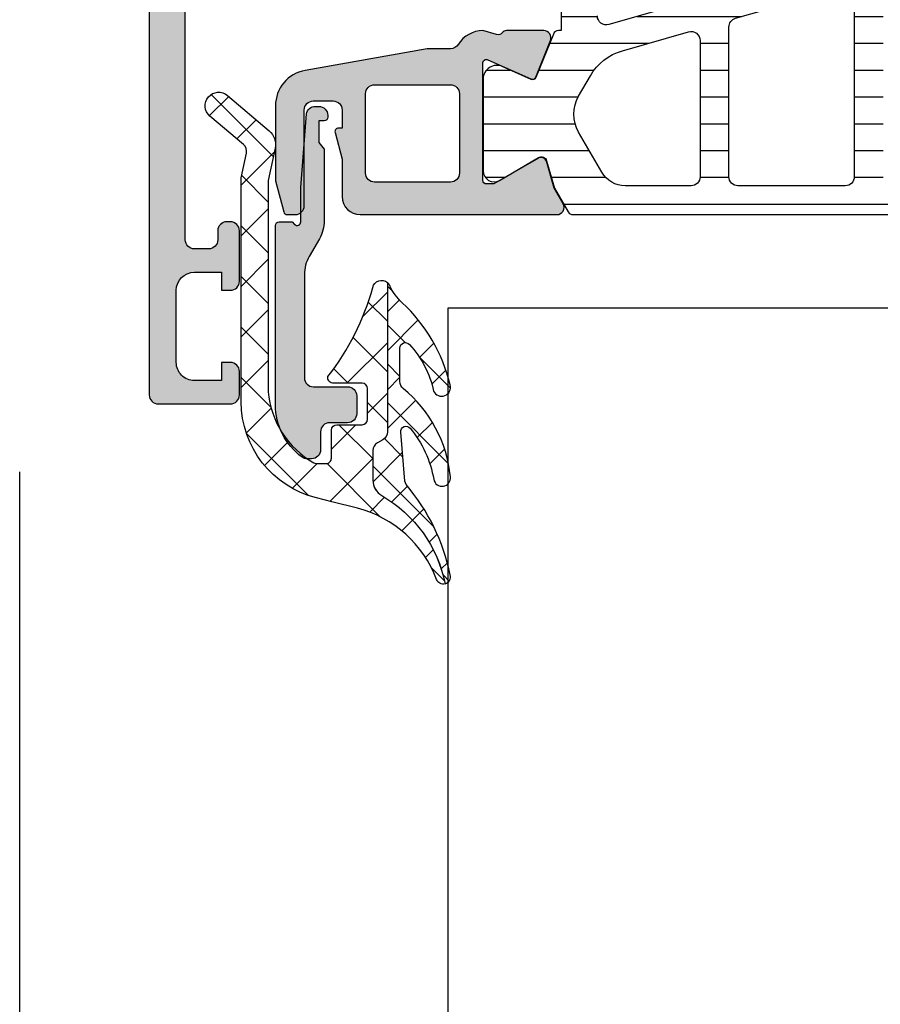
# Model space of a CAD drawing. Header units: millimetres. Extents: x 247761 to 294611, y 172579 to 236863.
# Tile 128 of 256: x 249726 to 249773, y 190561 to 190616. Entities that reach past the tile are written whole.
import ezdxf

# ---------------------------------------------------------------- set-up
doc = ezdxf.new("R2010")
doc.units = ezdxf.units.MM
doc.linetypes.add('ČÁRKOVANÁ', pattern=[19.049999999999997, 12.7, -6.35])
doc.layers.add('FASÁDA DETAILNÍ', color=4, linetype='Continuous')
doc.layers.add('NOVA', color=240, linetype='Continuous')

# ---------------------------------------------------------------- blocks, each defined once
blk = doc.blocks.new('A$C69D17D4D')
at = {"layer": 'FASÁDA DETAILNÍ'}
h = blk.add_hatch(color=256, dxfattribs=at)
edge = h.paths.add_edge_path()
edge.add_arc((-24911.31803591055, 17223.5106535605), 0.5000674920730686, 180.007732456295, 269.9922675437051)
edge.add_line((-24911.31810339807, 17223.01058607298), (-24907.31810339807, 17223.01058607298))
edge.add_arc((-24907.31817088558, 17223.5106535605), 0.5000674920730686, 270.007732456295, 359.992267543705)
edge.add_line((-24906.81810339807, 17223.51058607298), (-24906.81810339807, 17224.81063490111))
edge.add_arc((-24907.31814029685, 17224.81059800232), 0.5000369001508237, 0.004227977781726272, 89.99577202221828)
edge.add_line((-24907.31810339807, 17225.31063490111), (-24907.81810339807, 17225.31063490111))
edge.add_line((-24907.81810339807, 17225.31063490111), (-24907.81810339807, 17224.31063490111))
edge.add_line((-24907.81810339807, 17224.31063490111), (-24909.31810339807, 17224.31063490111))
edge.add_arc((-24909.31814037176, 17225.31059792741), 0.9999630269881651, 179.9978814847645, 270.00211851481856, ccw=False)
edge.add_line((-24910.31810339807, 17225.31063490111), (-24910.31810339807, 17229.31063490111))
edge.add_arc((-24909.31802652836, 17229.3105580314), 1.000076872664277, 90.00440397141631, 179.9955960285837, ccw=False)
edge.add_line((-24909.31810339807, 17230.31063490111), (-24907.81810339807, 17230.31063490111))
edge.add_line((-24907.81810339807, 17230.31063490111), (-24907.81810339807, 17229.31063490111))
edge.add_line((-24907.81810339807, 17229.31063490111), (-24907.31810339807, 17229.31063490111))
edge.add_arc((-24907.31804592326, 17229.81057742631), 0.4999425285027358, 269.9934131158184, 360.0065868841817)
edge.add_line((-24906.81810339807, 17229.81063490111), (-24906.81810339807, 17232.61062269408))
edge.add_arc((-24907.31810339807, 17232.61062269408), 0.5, 0, 90)
edge.add_line((-24907.31810339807, 17233.11062269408), (-24907.51810339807, 17233.11062269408))
edge.add_arc((-24907.51810339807, 17232.61062269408), 0.5, 90, 180)
edge.add_line((-24908.01810339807, 17232.61062269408), (-24908.01810339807, 17232.11062269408))
edge.add_arc((-24908.51813849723, 17232.11065779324), 0.5000351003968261, 270.0040217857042, 359.9959782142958, ccw=False)
edge.add_line((-24908.51810339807, 17231.61062269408), (-24909.31810644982, 17231.61062269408))
edge.add_arc((-24909.31808988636, 17232.11063925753), 0.5000165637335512, 180.0018979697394, 269.9981020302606, ccw=False)
edge.add_line((-24909.81810644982, 17232.11062269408), (-24909.81810644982, 17263.41061659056))
edge.add_line((-24909.81810644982, 17263.41061659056), (-24909.38570981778, 17269.44907421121))
edge.add_arc((-24908.38649013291, 17269.41061815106), 0.9999594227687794, 90, 177.7959971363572, ccw=False)
edge.add_line((-24908.38649013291, 17270.41057757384), (-24901.71803792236, 17270.41057757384))
edge.add_arc((-24901.71803792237, 17269.91057757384), 0.5, -4.16889633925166e-10, 89.99999999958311, ccw=False)
edge.add_line((-24901.21803792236, 17269.91057757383), (-24901.21803792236, 17269.01057757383))
edge.add_arc((-24900.71803792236, 17269.01057757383), 0.5, 180, 270)
edge.add_line((-24900.71803792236, 17268.51057757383), (-24899.31803639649, 17268.51057757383))
edge.add_arc((-24899.05051580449, 17268.43174112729), 0.2788950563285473, 88.83541062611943, 163.580123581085, ccw=False)
edge.add_line((-24899.04484739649, 17268.71057857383), (-24898.59125339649, 17268.71057857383))
edge.add_arc((-24898.58559273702, 17268.43171047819), 0.2789255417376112, 16.424594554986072, 91.16287007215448, ccw=False)
edge.add_line((-24898.31804939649, 17268.51057757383), (-24896.43803839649, 17268.51057757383))
edge.add_arc((-24896.43803839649, 17268.81057757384), 0.3000000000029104, 270.0000000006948, 359.9999999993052)
edge.add_line((-24896.13803839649, 17268.81057757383), (-24896.13803839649, 17269.79055189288))
edge.add_arc((-24896.43803839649, 17269.79055189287), 0.3000000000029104, 6.948027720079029e-10, 89.9999999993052)
edge.add_line((-24896.43803839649, 17270.09055189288), (-24899.19803639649, 17270.09055189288))
edge.add_arc((-24899.19803639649, 17270.21055189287), 0.1199999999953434, 179.999999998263, 270.000000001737, ccw=False)
edge.add_line((-24899.31803639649, 17270.21055189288), (-24899.31803639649, 17274.51057757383))
edge.add_arc((-24898.81803639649, 17274.51057757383), 0.5, 90, 180, ccw=False)
edge.add_line((-24898.81803639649, 17275.01057757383), (-24898.11803639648, 17275.01057757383))
edge.add_line((-24898.11803639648, 17275.01057757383), (-24895.72521607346, 17273.62908211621))
edge.add_arc((-24895.65615618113, 17273.74869735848), 0.1381197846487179, 239.9999999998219, 360)
edge.add_line((-24895.51803639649, 17273.74869735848), (-24895.51803639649, 17277.51057757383))
edge.add_arc((-24893.51803639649, 17277.51057757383), 2, 90, 180, ccw=False)
edge.add_line((-24893.51803639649, 17279.51057757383), (-24892.95004101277, 17279.51057757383))
edge.add_arc((-24892.95004101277, 17280.01057757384), 0.500000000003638, 270, 304.4790717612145)
edge.add_arc((-24895.49751429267, 17283.72007617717), 4.999999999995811, 304.4790717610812, 354.6507719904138)
edge.add_arc((-24890.65616305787, 17283.27245778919), 0.1381197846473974, 352.2975625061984, 479.9999999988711)
edge.add_line((-24890.72522295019, 17283.39207303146), (-24893.11804327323, 17282.01057757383))
edge.add_line((-24893.11804327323, 17282.01057757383), (-24893.81804327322, 17282.01057757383))
edge.add_arc((-24893.81804327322, 17282.51057757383), 0.5, 180, 270, ccw=False)
edge.add_line((-24894.31804327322, 17282.51057757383), (-24894.31804327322, 17286.81060325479))
edge.add_arc((-24894.19804327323, 17286.81060325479), 0.1199999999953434, 90, 180, ccw=False)
edge.add_line((-24894.19804327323, 17286.93060325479), (-24891.43804527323, 17286.93060325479))
edge.add_arc((-24891.43804527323, 17287.23060325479), 0.3000000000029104, 270.0000000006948, 359.9999999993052)
edge.add_line((-24891.13804527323, 17287.23060325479), (-24891.13804527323, 17288.21057757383))
edge.add_arc((-24891.43804527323, 17288.21057757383), 0.3000000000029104, 6.948027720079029e-10, 89.9999999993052)
edge.add_line((-24891.43804527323, 17288.51057757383), (-24893.31805627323, 17288.51057757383))
edge.add_arc((-24893.58559961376, 17288.58944466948), 0.2789255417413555, 268.83712992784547, 343.57540544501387, ccw=False)
edge.add_line((-24893.59126027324, 17288.31057657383), (-24894.04485427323, 17288.31057657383))
edge.add_arc((-24894.05052268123, 17288.58941402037), 0.2788950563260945, 196.419876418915, 271.16458937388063, ccw=False)
edge.add_line((-24894.31804327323, 17288.51057757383), (-24897.31810175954, 17288.51057757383))
edge.add_line((-24897.31810175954, 17288.51057757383), (-24898.0182046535, 17287.8105052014))
edge.add_line((-24898.0182046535, 17287.8105052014), (-24898.0182046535, 17287.21049909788))
edge.add_line((-24898.0182046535, 17287.21049909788), (-24896.41819854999, 17287.21049909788))
edge.add_arc((-24896.41820799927, 17286.7104896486), 0.5000094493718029, 0.0010827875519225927, 89.99891721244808, ccw=False)
edge.add_line((-24895.91819854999, 17286.71049909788), (-24895.91819854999, 17286.31507101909))
edge.add_arc((-24896.41819854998, 17286.3150710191), 0.499999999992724, 344.99999999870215, 359.99999999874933, ccw=False)
edge.add_line((-24895.93523563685, 17286.18566149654), (-24896.31944443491, 17284.75177474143))
edge.add_arc((-24897.2853702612, 17285.01059378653), 0.9999999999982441, 270, 344.99999999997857, ccw=False)
edge.add_line((-24897.2853702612, 17284.01059378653), (-24903.01819244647, 17284.01059378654))
edge.add_line((-24903.01819244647, 17284.01059378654), (-24903.01819244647, 17287.21049909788))
edge.add_line((-24903.01819244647, 17287.21049909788), (-24902.21820465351, 17287.21049909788))
edge.add_line((-24902.21820465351, 17287.21049909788), (-24902.21820465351, 17287.8105052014))
edge.add_line((-24902.21820465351, 17287.8105052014), (-24903.43063751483, 17288.51048689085))
edge.add_line((-24903.43063751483, 17288.51048689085), (-24904.51819244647, 17288.51048689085))
edge.add_line((-24904.51819244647, 17288.51048689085), (-24904.51819244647, 17273.51057757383))
edge.add_arc((-24905.01819244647, 17273.51057757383), 0.5, -90, 0, ccw=False)
edge.add_line((-24905.01819244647, 17273.01057757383), (-24910.81810339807, 17273.01057757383))
edge.add_arc((-24910.81810339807, 17272.01057757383), 1, 90, 180)
edge.add_line((-24911.81810339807, 17272.01057757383), (-24911.81810339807, 17223.51058607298))
edge = h.paths.add_edge_path(flags=16)
edge.add_line((-24902.21820465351, 17282.41059378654), (-24897.81820465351, 17282.41059378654))
edge.add_arc((-24897.81820465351, 17281.91059378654), 0.5, 0, 90, ccw=False)
edge.add_line((-24897.31820465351, 17281.91059378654), (-24897.3182046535, 17277.51059378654))
edge.add_arc((-24897.8182046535, 17277.51059378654), 0.5, -90, 0, ccw=False)
edge.add_line((-24897.8182046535, 17277.01059378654), (-24902.21820465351, 17277.01059378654))
edge.add_arc((-24902.21820465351, 17277.51059378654), 0.5, 180, 270, ccw=False)
edge.add_line((-24902.71820465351, 17277.51059378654), (-24902.71820465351, 17281.91059378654))
edge.add_arc((-24902.21820465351, 17281.91059378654), 0.5, 90, 180, ccw=False)
h = blk.add_hatch(dxfattribs=at)
h.set_pattern_fill('ANSI31', color=256, scale=0.468, angle=-45.00000000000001, style=0)
h.set_pattern_definition([(360, (-24904.81810339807, 17233.51058625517), (6.060223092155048e-16, 1.4859), [])])
edge = h.paths.add_edge_path(flags=16)
edge.add_line((-24886.72962539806, 17235.85868625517), (-24888.01298739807, 17238.08139625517))
edge.add_ellipse((-24886.28126243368, 17239.08126863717), major_axis=(-1.999654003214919, 0), ratio=1, start_angle=-29.99995422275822, end_angle=30.001501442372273, ccw=False)
edge.add_line((-24888.01301439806, 17240.08109425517), (-24887.36088639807, 17241.21061225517))
edge.add_ellipse((-24884.76280619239, 17239.71060912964), major_axis=(-3.000005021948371, 0), ratio=1, start_angle=286.00005471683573, end_angle=329.9999864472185, ccw=False)
edge.add_line((-24885.58972239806, 17242.59439825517), (-24881.91870039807, 17243.64704625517))
edge.add_ellipse((-24881.78088160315, 17243.16641522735), major_axis=(-0.5000002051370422, 0), ratio=1, start_angle=179.9992010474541, end_angle=286.000007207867, ccw=False)
edge.add_line((-24881.28088139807, 17243.16640825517), (-24881.28099139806, 17235.60865525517))
edge.add_ellipse((-24881.78099123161, 17235.60866508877), major_axis=(-0.4999998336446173, 0), ratio=1, start_angle=89.99917878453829, end_angle=179.9988731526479, ccw=False)
edge.add_line((-24881.78099839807, 17235.10866525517), (-24885.43064739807, 17235.10872125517))
edge.add_ellipse((-24885.43060793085, 17236.60872050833), major_axis=(-1.499999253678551, 0), ratio=1, start_angle=30.0015272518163, end_angle=89.99849246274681, ccw=False)
edge = h.paths.add_edge_path(flags=16)
edge.add_line((-24879.68098939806, 17235.60863725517), (-24879.68086239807, 17243.91196725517))
edge.add_ellipse((-24879.18086211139, 17243.91195899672), major_axis=(-0.5000002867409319, 0), ratio=1, start_angle=285.9999439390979, end_angle=359.99905365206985, ccw=False)
edge.add_line((-24879.31868039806, 17244.39259025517), (-24873.36591839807, 17246.09951725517))
edge.add_ellipse((-24873.2280993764, 17245.61888652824), major_axis=(-0.4999999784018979, 0), ratio=1, start_angle=179.9990519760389, end_angle=286.00004168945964, ccw=False)
edge.add_line((-24872.72809939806, 17245.61887825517), (-24872.72826939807, 17235.60852425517))
edge.add_ellipse((-24873.22826958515, 17235.60853644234), major_axis=(-0.5000001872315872, 0), ratio=1, start_angle=89.99910470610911, end_angle=179.9986034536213, ccw=False)
edge.add_line((-24873.22827739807, 17235.10853625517), (-24879.18099739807, 17235.10862625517))
edge.add_ellipse((-24879.18098912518, 17235.6086265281), major_axis=(-0.5000002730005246, 0), ratio=1, start_angle=-0.0012292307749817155, end_angle=89.99905199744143, ccw=False)
edge = h.paths.add_edge_path(flags=16)
edge.add_line((-24865.36396539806, 17246.15767325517), (-24863.53007639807, 17242.98128325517))
edge.add_ellipse((-24866.12815614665, 17241.48128339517), major_axis=(-3.000002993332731, 0), ratio=1, start_angle=149.9985082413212, end_angle=209.999963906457, ccw=False)
edge.add_line((-24863.53011639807, 17239.98121425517), (-24865.91061139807, 17235.85833125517))
edge.add_ellipse((-24867.20962967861, 17236.60836691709), major_axis=(-1.500000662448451, 0), ratio=1, start_angle=89.99848282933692, end_angle=149.998441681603, ccw=False)
edge.add_line((-24867.20966939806, 17235.10836625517), (-24870.62828339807, 17235.10845725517))
edge.add_ellipse((-24870.62826991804, 17235.60845673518), major_axis=(-0.4999994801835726, 0), ratio=1, start_angle=-0.001434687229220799, end_angle=89.99845530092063, ccw=False)
edge.add_line((-24871.12826939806, 17235.60846925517), (-24871.12808839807, 17245.90778425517))
edge.add_ellipse((-24870.12808805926, 17245.90776591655), major_axis=(-1.000000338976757, 0), ratio=1, start_angle=269.9984724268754, end_angle=359.99894927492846, ccw=False)
edge.add_line((-24870.12806139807, 17246.90776625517), (-24866.66296339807, 17246.90767325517))
edge.add_ellipse((-24866.66300358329, 17245.40767311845), major_axis=(-1.500000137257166, 0), ratio=1, start_angle=210.0000030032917, end_angle=269.99846503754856, ccw=False)
edge = h.paths.add_edge_path()
edge.add_line((-24863.51615939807, 17248.50754125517), (-24870.06922239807, 17248.50776325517))
edge.add_arc((-24870.06938925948, 17243.50776555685), 4.999997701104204, 89.99808790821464, 106.000023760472)
edge.add_line((-24871.44757739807, 17248.31407125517), (-24886.33399539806, 17244.04546025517))
edge.add_arc((-24886.47181391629, 17244.52609060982), 0.4999994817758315, 179.9999260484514, 285.99999799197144, ccw=False)
edge.add_line((-24886.97181339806, 17244.52609125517), (-24886.97181339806, 17248.40946525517))
edge.add_arc((-24887.97181339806, 17248.40948525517), 1.0000000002, 359.9988540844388, 539.9988540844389)
edge.add_line((-24888.97181339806, 17248.40950525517), (-24888.97200139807, 17243.71116925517))
edge.add_line((-24888.97200139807, 17243.71116925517), (-24889.12805339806, 17243.71116925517))
edge.add_arc((-24889.128053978, 17243.41116926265), 0.2999999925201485, 89.99988924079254, 158.0261541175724)
edge.add_line((-24889.40626039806, 17243.52342425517), (-24890.37944739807, 17241.11152225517))
edge.add_arc((-24890.56491864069, 17241.18635885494), 0.2000002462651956, 245.8590177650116, 338.0262022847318, ccw=False)
edge.add_line((-24890.64671539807, 17241.00385025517), (-24892.24540039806, 17241.72035025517))
edge.add_arc((-24892.55213866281, 17241.03594449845), 0.7499997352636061, 65.85894153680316, 180.000018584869)
edge.add_line((-24893.30213839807, 17241.03594425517), (-24893.30213839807, 17235.92839525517))
edge.add_arc((-24892.70213856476, 17235.92839538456), 0.5999998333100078, 180.0000123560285, 300.1429248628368)
edge.add_line((-24892.40084339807, 17235.40953025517), (-24890.22888639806, 17236.67074625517))
edge.add_arc((-24890.07823812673, 17236.41131360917), 0.3000003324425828, 16.00006906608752, 120.1430306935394, ccw=False)
edge.add_line((-24889.78985939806, 17236.49400525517), (-24889.35559239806, 17234.97953325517))
edge.add_line((-24889.35559239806, 17234.97953325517), (-24888.59304439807, 17233.65876125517))
edge.add_arc((-24888.33323725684, 17233.80876199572), 0.2999999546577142, 210.0001683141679, 272.4633047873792)
edge.add_line((-24888.32034339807, 17233.50903925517), (-24864.33068939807, 17233.50903925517))
edge.add_arc((-24864.31073472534, 17233.80837497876), 0.3000001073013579, 266.1861237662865, 329.9998522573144)
edge.add_line((-24864.05092739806, 17233.65837425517), (-24863.28835939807, 17234.97918025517))
edge.add_line((-24863.28835939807, 17234.97918025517), (-24862.85409239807, 17236.49365125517))
edge.add_arc((-24862.56571327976, 17236.41096010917), 0.3000005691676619, 59.85708161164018, 164.0000432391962, ccw=False)
edge.add_line((-24862.41506539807, 17236.67039325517), (-24860.24310939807, 17235.40917725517))
edge.add_arc((-24859.94181373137, 17235.92804267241), 0.6000003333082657, 239.8570476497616, 359.9999601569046)
edge.add_line((-24859.34181339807, 17235.92804225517), (-24859.34181339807, 17245.83164225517))
edge.add_arc((-24860.09181345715, 17245.83164299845), 0.75000005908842, 359.9999432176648, 474.1410202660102)
edge.add_line((-24860.39855139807, 17246.51604925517), (-24861.99723639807, 17245.79954925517))
edge.add_arc((-24862.07903315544, 17245.98205785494), 0.2000002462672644, 201.9737977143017, 294.1409822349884, ccw=False)
edge.add_line((-24862.26450439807, 17245.90722125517), (-24863.23796339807, 17248.31979625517))
edge.add_arc((-24863.51616925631, 17248.20754209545), 0.2999991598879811, 21.97373853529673, 89.9981172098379)
h = blk.add_hatch(color=256, dxfattribs=at)
edge = h.paths.add_edge_path(flags=16)
edge.add_line((-24899.32188839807, 17240.71044225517), (-24895.12213839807, 17240.71044225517))
edge.add_ellipse((-24895.12213802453, 17240.21044262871), major_axis=(-0.4999996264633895, 0), ratio=1, start_angle=179.9999571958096, end_angle=270.0000428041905, ccw=False)
edge.add_line((-24894.62213839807, 17240.21044225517), (-24894.62213839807, 17235.81041825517))
edge.add_ellipse((-24895.12213802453, 17235.81041788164), major_axis=(-0.4999996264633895, 0), ratio=1, start_angle=89.99995719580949, end_angle=180.0000428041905, ccw=False)
edge.add_line((-24895.12213839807, 17235.31041825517), (-24899.32188739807, 17235.31041825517))
edge.add_ellipse((-24899.32188691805, 17235.81041873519), major_axis=(-0.5000004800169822, 0), ratio=1, start_angle=5.5005815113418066e-05, end_angle=89.99994499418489, ccw=False)
edge.add_line((-24899.82188739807, 17235.81041825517), (-24899.82188839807, 17240.21044225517))
edge.add_ellipse((-24899.3218887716, 17240.21044262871), major_axis=(-0.4999996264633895, 0), ratio=1, start_angle=-90.00004280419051, end_angle=4.280419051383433e-05, ccw=False)
edge = h.paths.add_edge_path()
edge.add_line((-24896.40848439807, 17242.70882325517), (-24903.17148439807, 17241.50906325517))
edge.add_arc((-24902.82214002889, 17239.5398116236), 1.999998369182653, 100.0595901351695, 180.0000392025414)
edge.add_line((-24904.82213839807, 17239.53981025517), (-24904.82213839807, 17235.37483725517))
edge.add_line((-24904.82213839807, 17235.37483725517), (-24904.36185739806, 17233.65704825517))
edge.add_arc((-24904.16867234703, 17233.708812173), 0.1999999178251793, 195.0000385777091, 269.9999853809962)
edge.add_line((-24904.16867239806, 17233.50881225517), (-24903.72213839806, 17233.50881225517))
edge.add_arc((-24903.72213802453, 17234.00881188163), 0.4999996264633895, 269.9999571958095, 360.0000428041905)
edge.add_line((-24903.22213839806, 17234.00881225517), (-24903.22213839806, 17239.30881225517))
edge.add_arc((-24902.7221387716, 17239.30881262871), 0.4999996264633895, 89.99995719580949, 180.0000428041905, ccw=False)
edge.add_line((-24902.72213839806, 17239.80881225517), (-24901.62188839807, 17239.80881225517))
edge.add_arc((-24901.62188887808, 17239.30881177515), 0.5000004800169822, 5.5005815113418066e-05, 89.99994499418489, ccw=False)
edge.add_line((-24901.12188839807, 17239.30881225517), (-24901.12188839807, 17238.30881225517))
edge.add_line((-24901.12188839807, 17238.30881225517), (-24901.32188839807, 17238.30881225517))
edge.add_arc((-24901.32188810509, 17238.1088121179), 0.2000001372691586, 90.00008393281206, 195.0000053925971)
edge.add_line((-24901.51507339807, 17238.05704825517), (-24901.12188739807, 17236.58966025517))
edge.add_line((-24901.12188739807, 17236.58966025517), (-24901.12188739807, 17234.50881225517))
edge.add_arc((-24900.12188643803, 17234.50881321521), 1.000000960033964, 180.0000550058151, 269.9999449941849)
edge.add_line((-24900.12188739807, 17233.50881225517), (-24889.22238539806, 17233.50881225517))
edge.add_arc((-24889.22238514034, 17233.90881259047), 0.400000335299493, 269.9999630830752, 389.9999168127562)
edge.add_line((-24888.87597439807, 17234.10881225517), (-24889.37414039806, 17234.97166025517))
edge.add_line((-24889.37414039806, 17234.97166025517), (-24889.80201039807, 17236.46382125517))
edge.add_arc((-24890.0903891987, 17236.38112987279), 0.3000003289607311, 16.00001688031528, 120.1792412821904)
edge.add_line((-24890.24120139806, 17236.64046725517), (-24892.70681239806, 17235.20873225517))
edge.add_line((-24892.70681239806, 17235.20873225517), (-24893.12723139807, 17235.20873225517))
edge.add_arc((-24893.13072390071, 17235.40030053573), 0.1916001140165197, 177.4777781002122, 271.04445002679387, ccw=False)
edge.add_line((-24893.32213839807, 17235.40873225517), (-24893.32213839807, 17241.89817125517))
edge.add_arc((-24893.12297186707, 17241.91640900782), 0.1999998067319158, 65.85905186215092, 185.2320045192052, ccw=False)
edge.add_line((-24893.04117539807, 17242.09891725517), (-24890.65749039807, 17241.03059625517))
edge.add_arc((-24890.57569364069, 17241.21310485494), 0.2000002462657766, 245.8590177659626, 338.0262022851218)
edge.add_line((-24890.39022239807, 17241.13826825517), (-24889.57386239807, 17243.16149625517))
edge.add_arc((-24889.94480427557, 17243.31116936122), 0.3999998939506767, 338.0261821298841, 450.0000175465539)
edge.add_line((-24889.94480439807, 17243.71116925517), (-24892.00895139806, 17243.71117025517))
edge.add_arc((-24892.00895226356, 17243.41117061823), 0.2999996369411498, 89.99983470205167, 142.0950865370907)
edge.add_arc((-24892.4823718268, 17243.77978116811), 0.300000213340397, 254.0001379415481, 322.09534749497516, ccw=False)
edge.add_line((-24892.56506239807, 17243.49140225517), (-24893.32295139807, 17243.70872425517))
edge.add_arc((-24893.32295183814, 17242.1087252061), 1.599999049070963, 89.9999842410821, 148.4076055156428)
edge.add_arc((-24895.11172388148, 17243.20885722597), 0.4999999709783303, 270.00154508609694, 328.40766403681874, ccw=False)
edge.add_line((-24895.11171039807, 17242.70885725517), (-24896.40848439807, 17242.70882325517))
h = blk.add_hatch(dxfattribs=at)
h.set_pattern_fill('ANSI37', color=256, scale=0.625, angle=-1.272221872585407e-14, style=0)
h.set_pattern_definition([(44.99999999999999, (-24904.81810339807, 17233.01058625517), (-1.403165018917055, 1.403165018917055), []), (135, (-24904.81810339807, 17233.01058625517), (-1.403165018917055, -1.403165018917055), [])])
edge = h.paths.add_edge_path()
edge.add_ellipse((-24900.19754156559, 17224.12367074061), major_axis=(-5.039467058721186, 0), ratio=1, start_angle=4.964461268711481, end_angle=60.20821553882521)
edge.add_ellipse((-24902.55234177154, 17220.01058626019), major_axis=(-0.3000000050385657, 0), ratio=1, start_angle=60.20782701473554, end_angle=89.99930738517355)
edge.add_line((-24902.55234539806, 17219.71058625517), (-24902.01806139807, 17219.71058325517))
edge.add_ellipse((-24902.01806016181, 17220.01058301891), major_axis=(-0.2999997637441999, 0), ratio=1, start_angle=89.99976389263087, end_angle=180.0000451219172)
edge.add_line((-24901.71806039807, 17220.01058325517), (-24901.71806039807, 17221.56058025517))
edge.add_ellipse((-24901.41804975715, 17221.56057261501), major_axis=(-0.3000106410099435, 0), ratio=1, start_angle=270.0043239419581, end_angle=359.9985408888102, ccw=False)
edge.add_line((-24901.41807239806, 17221.86058325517), (-24900.01809039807, 17221.86059425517))
edge.add_ellipse((-24900.01809323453, 17222.16058409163), major_axis=(-0.2999898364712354, 0), ratio=1, start_angle=90.00054174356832, end_angle=179.9996492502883)
edge.add_line((-24899.71810339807, 17222.16058225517), (-24899.71810339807, 17223.86059425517))
edge.add_ellipse((-24900.01811353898, 17223.86058711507), major_axis=(-0.3000101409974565, 0), ratio=1, start_angle=180.0013636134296, end_angle=269.99558056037)
edge.add_line((-24900.01809039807, 17224.16059725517), (-24901.58192139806, 17224.16058625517))
edge.add_ellipse((-24901.6147784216, 17224.46174531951), major_axis=(-0.3029461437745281, 0), ratio=1, start_angle=-13.483577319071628, end_angle=96.22645090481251, ccw=False)
edge.add_ellipse((-24912.9307427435, 17233.16666845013), major_axis=(-14.0007663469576, 0), ratio=1, start_angle=141.9243799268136, end_angle=164.6982677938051)
edge.add_ellipse((-24898.93850496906, 17229.3599548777), major_axis=(-0.5004721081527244, 0), ratio=1, start_angle=230.1933656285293, end_angle=347.08239147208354, ccw=False)
edge.add_line((-24898.61810339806, 17229.74442225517), (-24898.61810339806, 17221.46114325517))
edge.add_ellipse((-24899.11810310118, 17221.46114378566), major_axis=(-0.4999997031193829, 0), ratio=1, start_angle=119.99998035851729, end_angle=179.9999392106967, ccw=False)
edge.add_line((-24898.86810339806, 17221.02813125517), (-24899.16810339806, 17220.85492525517))
edge.add_ellipse((-24898.91810369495, 17220.42191272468), major_axis=(-0.4999997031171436, 0), ratio=1, start_angle=299.9999803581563, end_angle=359.9999392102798)
edge.add_line((-24899.41810339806, 17220.42191325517), (-24899.41810339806, 17218.79256525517))
edge.add_ellipse((-24898.41810404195, 17218.792564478), major_axis=(-0.9999993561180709, 0), ratio=1, start_angle=-4.452882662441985e-05, end_angle=59.94966113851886)
edge.add_ellipse((-24902.57443082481, 17211.60818377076), major_axis=(-7.3000234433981, 0), ratio=1, start_angle=191.2855536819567, end_angle=239.94964541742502, ccw=False)
edge.add_ellipse((-24895.51809381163, 17213.42341587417), major_axis=(-0.3999905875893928, 0), ratio=1, start_angle=20.501829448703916, end_angle=104.85297522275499, ccw=False)
edge.add_ellipse((-24901.86719193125, 17211.04934892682), major_axis=(-6.378448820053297, 0), ratio=1, start_angle=200.5018745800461, end_angle=255.5474022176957)
edge.add_line((-24900.27526539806, 17217.22594825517), (-24901.68597239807, 17217.58953525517))
edge.add_line((-24901.68597239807, 17217.58953525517), (-24902.54867339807, 17217.79964825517))
edge.add_ellipse((-24901.21810836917, 17223.136270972), major_axis=(-5.499995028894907, 0), ratio=1, start_angle=-3.420221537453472e-05, end_angle=76.00004503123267, ccw=False)
edge.add_line((-24906.71810339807, 17223.13627425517), (-24906.71810339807, 17235.55430225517))
edge.add_line((-24906.71810339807, 17235.55430225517), (-24906.43048439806, 17236.91735925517))
edge.add_ellipse((-24906.91971072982, 17237.02059187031), major_axis=(-0.4999993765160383, 0), ratio=1, start_angle=168.0846992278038, end_angle=229.7162484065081)
edge.add_line((-24906.59642439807, 17237.40201725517), (-24908.45303239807, 17238.97562825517))
edge.add_ellipse((-24907.96810289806, 17239.54776725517), major_axis=(-0.7499997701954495, 0), ratio=1, start_angle=-130.2837061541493, end_angle=49.71629384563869, ccw=False)
edge.add_line((-24907.48317339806, 17240.11990625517), (-24905.17152939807, 17238.16062025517))
edge.add_ellipse((-24905.81810156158, 17237.39776864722), major_axis=(-0.999999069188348, 0), ratio=1, start_angle=168.0847521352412, end_angle=229.7163013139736, ccw=False)
edge.add_line((-24904.83964839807, 17237.19130425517), (-24905.21810339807, 17235.39776725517))
edge.add_line((-24905.21810339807, 17235.39776725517), (-24905.21810339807, 17223.68756625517))
h = blk.add_hatch(color=256, dxfattribs=at)
edge = h.paths.add_edge_path()
edge.add_line((-24902.41810339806, 17237.51058625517), (-24902.11810339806, 17237.13738125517))
edge.add_line((-24902.11810339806, 17237.13738125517), (-24902.11810339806, 17233.16417625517))
edge.add_ellipse((-24904.11811060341, 17233.16417785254), major_axis=(-2.000007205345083, 0), ratio=1, start_angle=150.0000663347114, end_angle=179.9999542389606, ccw=False)
edge.add_line((-24902.38605239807, 17232.16417625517), (-24902.95015439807, 17231.18712425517))
edge.add_ellipse((-24901.21809619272, 17230.1871226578), major_axis=(-2.000007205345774, 0), ratio=1, start_angle=330.0000663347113, end_angle=359.9999542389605)
edge.add_line((-24903.21810339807, 17230.18712425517), (-24903.21810339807, 17224.46729025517))
edge.add_ellipse((-24902.7181037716, 17224.46728988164), major_axis=(-0.4999996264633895, 0), ratio=1, start_angle=-4.280419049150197e-05, end_angle=90.00004280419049)
edge.add_line((-24902.71810339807, 17223.96729025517), (-24900.81810339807, 17223.96729025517))
edge.add_ellipse((-24900.81784541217, 17223.46754824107), major_axis=(-0.4997420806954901, 0), ratio=1, start_angle=179.9704217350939, end_angle=270.0295782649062, ccw=False)
edge.add_line((-24900.31810339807, 17223.46729025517), (-24900.31810339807, 17222.46729025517))
edge.add_ellipse((-24900.81784541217, 17222.46703226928), major_axis=(-0.4997420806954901, 0), ratio=1, start_angle=89.97042173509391, end_angle=180.0295782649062, ccw=False)
edge.add_line((-24900.81810339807, 17221.96729025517), (-24901.81810339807, 17221.96729025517))
edge.add_ellipse((-24901.81836394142, 17221.46755079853), major_axis=(-0.4997395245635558, 0), ratio=1, start_angle=-90.029871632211, end_angle=0.02987163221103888)
edge.add_line((-24902.31810339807, 17221.46729025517), (-24902.31810339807, 17220.46729025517))
edge.add_ellipse((-24902.81785152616, 17220.46703638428), major_axis=(-0.49974819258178, 0), ratio=1, start_angle=89.97112306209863, end_angle=180.0291061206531, ccw=False)
edge.add_line((-24902.81810339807, 17219.96728825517), (-24903.05113439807, 17219.96728825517))
edge.add_ellipse((-24903.05113487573, 17220.46728746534), major_axis=(-0.4999992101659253, 0), ratio=1, start_angle=53.75068699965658, end_angle=90.00005473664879, ccw=False)
edge.add_ellipse((-24901.21809697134, 17222.96729082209), major_axis=(-3.600006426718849, 0), ratio=1, start_angle=4.0853635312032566e-05, end_angle=53.7506139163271, ccw=False)
edge.add_line((-24904.81810339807, 17222.96728825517), (-24904.81810339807, 17232.91058625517))
edge.add_ellipse((-24904.61810354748, 17232.91058640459), major_axis=(-0.1999998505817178, 0), ratio=1, start_angle=-90.00004280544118, end_angle=4.280335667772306e-05, ccw=False)
edge.add_line((-24904.61810339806, 17233.11058625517), (-24903.90088239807, 17233.11058625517))
edge.add_line((-24903.90088239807, 17233.11058625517), (-24903.75998339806, 17232.96962525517))
edge.add_ellipse((-24903.61810345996, 17233.11058662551), major_axis=(-0.2000000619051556, 0), ratio=1, start_angle=44.8139243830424, end_angle=179.9998939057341)
edge.add_line((-24903.41810339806, 17233.11058625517), (-24903.41810339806, 17235.01015525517))
edge.add_line((-24903.41810339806, 17235.01015525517), (-24903.10378539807, 17239.08880325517))
edge.add_ellipse((-24902.60994075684, 17239.01058574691), major_axis=(-0.5000005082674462, 0), ratio=1, start_angle=270.00007347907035, end_angle=350.99997723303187, ccw=False)
edge.add_line((-24902.60994139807, 17239.51058625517), (-24902.41810339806, 17239.51058625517))
edge.add_ellipse((-24902.41810302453, 17239.01058662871), major_axis=(-0.4999996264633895, 0), ratio=1, start_angle=179.9999571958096, end_angle=270.0000428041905, ccw=False)
edge.add_line((-24901.91810339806, 17239.01058625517), (-24901.91810339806, 17238.91058625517))
edge.add_ellipse((-24902.11810324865, 17238.91058610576), major_axis=(-0.1999998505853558, 0), ratio=1, start_angle=89.9999571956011, end_angle=180.0000428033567, ccw=False)
edge.add_line((-24902.11810339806, 17238.71058625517), (-24902.41810339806, 17238.71058625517))
edge.add_line((-24902.41810339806, 17238.71058625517), (-24902.41810339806, 17237.51058625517))
h = blk.add_hatch(dxfattribs=at)
h.set_pattern_fill('ANSI37', color=256, scale=0.48, angle=-1.272221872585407e-14, style=0)
h.set_pattern_definition([(44.99999999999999, (-24904.81810339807, 17233.01058625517), (-1.077630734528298, 1.077630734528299), []), (135, (-24904.81810339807, 17233.01058625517), (-1.077630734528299, -1.077630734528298), [])])
edge = h.paths.add_edge_path()
edge.add_arc((-24897.41710413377, 17224.24947282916), 0.4999992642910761, 180.0000657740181, 230.5926628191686, ccw=False)
edge.add_line((-24897.91710339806, 17224.24947225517), (-24897.91710339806, 17226.11156925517))
edge.add_arc((-24897.61710320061, 17226.11156890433), 0.3000001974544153, 42.642156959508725, 179.9999329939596, ccw=False)
edge.add_arc((-24901.49089816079, 17222.54415418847), 5.566188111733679, 12.191032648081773, 42.64226110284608, ccw=False)
edge.add_arc((-24895.60682187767, 17223.92744813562), 0.4897187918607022, 205.1172428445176, 377.013972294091)
edge.add_arc((-24903.94657973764, 17221.9815568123), 9.052420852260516, 13.34343871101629, 47.20667886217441)
edge.add_arc((-24895.75869951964, 17230.82573353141), 2.999999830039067, 204.7549030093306, 227.2067131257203, ccw=False)
edge.add_arc((-24898.93750560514, 17229.35995138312), 0.5004751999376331, 24.7551757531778, 50.19356581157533)
edge.add_line((-24898.61710339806, 17229.74442225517), (-24898.61710339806, 17221.46114325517))
edge.add_arc((-24899.11710310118, 17221.46114378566), 0.4999997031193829, 299.9999803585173, 359.99993921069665, ccw=False)
edge.add_line((-24898.86710339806, 17221.02813125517), (-24899.16710339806, 17220.85492525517))
edge.add_arc((-24898.91710369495, 17220.42191272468), 0.4999997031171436, 119.9999803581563, 179.9999392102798)
edge.add_line((-24899.41710339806, 17220.42191325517), (-24899.41710339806, 17218.79256525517))
edge.add_arc((-24898.41710404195, 17218.792564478), 0.9999993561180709, 179.9999554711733, 239.9496611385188)
edge.add_arc((-24902.5734308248, 17211.60818377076), 7.300023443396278, 11.285553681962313, 59.94964541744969, ccw=False)
edge.add_arc((-24895.51709376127, 17213.42341634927), 0.3999910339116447, 284.8529508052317, 375.0012766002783)
edge.add_arc((-24906.03659782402, 17211.29669587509), 11.13157184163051, 11.55765778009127, 40.58696127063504)
edge.add_line((-24897.58306639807, 17218.53891225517), (-24897.64076739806, 17218.73112925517))
edge.add_line((-24897.64076739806, 17218.73112925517), (-24897.87860539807, 17221.44833625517))
edge.add_arc((-24897.57974812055, 17221.47449525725), 0.2999999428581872, 39.030951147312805, 185.0023550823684, ccw=False)
edge.add_arc((-24902.25997422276, 17217.68032322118), 6.324969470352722, 10.479970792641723, 39.03103330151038, ccw=False)
edge.add_arc((-24895.58213839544, 17218.90920055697), 0.4650353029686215, 189.7079737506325, 367.528137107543)
edge.add_arc((-24902.33847073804, 17218.25970173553), 7.252239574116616, 5.621671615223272, 50.59248911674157)
at = {"layer": 'FASÁDA DETAILNÍ', "linetype": 'ČÁRKOVANÁ', "ltscale": 5}
blk.add_lwpolyline([(1650.999978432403, 1249.00002156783), (-24919.00002156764, 1249.000021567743), (-24919.00002156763, 24919.00002156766), (1650.999978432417, 24919.00002156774)], close=True, dxfattribs=at)
at = {"layer": 'FASÁDA DETAILNÍ'}
for points in [[(-24911.81810339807, 17272.01057757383), (-24911.81810339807, 17223.51058607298, 0.4141345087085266), (-24911.31810339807, 17223.01058607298), (-24907.31810339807, 17223.01058607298, 0.4141345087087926), (-24906.81810339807, 17223.51058607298), (-24906.81810339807, 17224.81063490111, 0.4141703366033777), (-24907.31810339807, 17225.31063490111), (-24907.81810339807, 17225.31063490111), (-24907.81810339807, 17224.31063490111), (-24909.31810339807, 17224.31063490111, -0.4142352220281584), (-24910.31810339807, 17225.31063490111), (-24910.31810339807, 17229.31063490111, -0.4141685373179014), (-24909.31810339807, 17230.31063490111), (-24907.81810339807, 17230.31063490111), (-24907.81810339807, 17229.31063490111), (-24907.31810339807, 17229.31063490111, 0.4142809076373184), (-24906.81810339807, 17229.81063490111), (-24906.81810339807, 17232.61062269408, 0.4142135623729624), (-24907.31810339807, 17233.11062269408), (-24907.51810339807, 17233.11062269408, 0.414213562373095), (-24908.01810339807, 17232.61062269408), (-24908.01810339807, 17232.11062269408, -0.4141724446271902), (-24908.51810339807, 17231.61062269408), (-24909.31810644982, 17231.61062269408, -0.4141941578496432), (-24909.81810644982, 17232.11062269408), (-24909.81810644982, 17263.41061659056)], [(-24871.44757739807, 17248.31407125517), (-24886.33399539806, 17244.04546025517), (-24886.33399539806, 17244.04546025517, -0.498582), (-24886.97181339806, 17244.52609125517)], [(-24888.97181339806, 17248.40950525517), (-24888.97200139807, 17243.71116925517), (-24889.12805339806, 17243.71116925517), (-24889.12805339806, 17243.71116925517, 0.305856), (-24889.40626039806, 17243.52342425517), (-24890.37944739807, 17241.11152225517), (-24890.37944739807, 17241.11152225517, -0.425336), (-24890.64671539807, 17241.00385025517), (-24892.24540039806, 17241.72035025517), (-24892.24540039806, 17241.72035025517, 0.543753), (-24893.30213839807, 17241.03594425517), (-24893.30213839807, 17235.92839525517), (-24893.30213839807, 17235.92839525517, 0.578182), (-24892.40084339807, 17235.40953025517), (-24890.22888639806, 17236.67074625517), (-24890.22888639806, 17236.67074625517, -0.488505), (-24889.78985939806, 17236.49400525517), (-24889.35559239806, 17234.97953325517), (-24888.59304439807, 17233.65876125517), (-24888.59304439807, 17233.65876125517, 0.279502), (-24888.32034339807, 17233.50903925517), (-24864.33068939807, 17233.50903925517)]]:
    blk.add_lwpolyline(points, format="xyb", dxfattribs=at)
at = {"layer": 'FASÁDA DETAILNÍ', "extrusion": (0, 0, -1)}
for points in [[(24879.68098939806, 17235.60863725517), (24879.68086239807, 17243.91196725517), (24879.68086239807, 17243.91196725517, 0.334591), (24879.31868039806, 17244.39259025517), (24873.36591839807, 17246.09951725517), (24873.36591839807, 17246.09951725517, 0.498587), (24872.72809939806, 17245.61887825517), (24872.72826939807, 17235.60852425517), (24872.72826939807, 17235.60852425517, 0.414211), (24873.22827739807, 17235.10853625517), (24879.18099739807, 17235.10862625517), (24879.18099739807, 17235.10862625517, 0.414215), (24879.68098939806, 17235.60863725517)], [(24886.72962539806, 17235.85868625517), (24888.01298739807, 17238.08139625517), (24888.01298739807, 17238.08139625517, 0.267956), (24888.01301439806, 17240.08109425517), (24887.36088639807, 17241.21061225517), (24887.36088639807, 17241.21061225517, 0.19438), (24885.58972239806, 17242.59439825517), (24881.91870039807, 17243.64704625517), (24881.91870039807, 17243.64704625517, 0.498586), (24881.28088139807, 17243.16640825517), (24881.28099139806, 17235.60865525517), (24881.28099139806, 17235.60865525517, 0.414212), (24881.78099839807, 17235.10866525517), (24885.43064739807, 17235.10872125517), (24885.43064739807, 17235.10872125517, 0.267935), (24886.72962539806, 17235.85868625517)], [(24899.32188839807, 17240.71044225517), (24895.12213839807, 17240.71044225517), (24895.12213839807, 17240.71044225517, 0.414214), (24894.62213839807, 17240.21044225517), (24894.62213839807, 17235.81041825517), (24894.62213839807, 17235.81041825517, 0.414214), (24895.12213839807, 17235.31041825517), (24899.32188739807, 17235.31041825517), (24899.32188739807, 17235.31041825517, 0.414213), (24899.82188739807, 17235.81041825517), (24899.82188839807, 17240.21044225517), (24899.82188839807, 17240.21044225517, 0.414214), (24899.32188839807, 17240.71044225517)], [(24905.21810339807, 17223.68756625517, -0.245826), (24902.70139839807, 17219.75023625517, -0.130727), (24902.55234539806, 17219.71058625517), (24902.01806139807, 17219.71058325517), (24902.01806139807, 17219.71058325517, -0.414215), (24901.71806039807, 17220.01058325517), (24901.71806039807, 17221.56058025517), (24901.71806039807, 17221.56058025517, 0.414184), (24901.41807239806, 17221.86058325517), (24900.01809039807, 17221.86059425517), (24900.01809039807, 17221.86059425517, -0.414209), (24899.71810339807, 17222.16058225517), (24899.71810339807, 17223.86059425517), (24899.71810339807, 17223.86059425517, -0.414184), (24900.01809039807, 17224.16059725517), (24901.58192139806, 17224.16058625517), (24901.58192139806, 17224.16058625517, 0.51896), (24901.90937439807, 17224.53238225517, -0.0996982), (24899.42631139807, 17229.47183525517, 0.559391), (24898.61810339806, 17229.74442225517), (24898.61810339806, 17221.46114325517), (24898.61810339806, 17221.46114325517, 0.267949), (24898.86810339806, 17221.02813125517), (24899.16810339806, 17220.85492525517), (24899.16810339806, 17220.85492525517, -0.267949), (24899.41810339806, 17220.42191325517), (24899.41810339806, 17218.79256525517), (24899.41810339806, 17218.79256525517, -0.267714), (24898.91886439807, 17217.92697925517, 0.215587), (24895.41556039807, 17213.03679025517, 0.385623), (24895.89274939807, 17213.28332425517, -0.244909), (24900.27526539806, 17217.22594825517), (24901.68597239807, 17217.58953525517), (24902.54867339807, 17217.79964825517), (24902.54867339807, 17217.79964825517, 0.344328), (24906.71810339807, 17223.13627425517), (24906.71810339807, 17235.55430225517), (24906.43048439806, 17236.91735925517), (24906.43048439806, 17236.91735925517, -0.275594), (24906.59642439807, 17237.40201725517), (24908.45303239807, 17238.97562825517), (24908.45303239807, 17238.97562825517, 1), (24907.48317339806, 17240.11990625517), (24905.17152939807, 17238.16062025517), (24905.17152939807, 17238.16062025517, 0.275594), (24904.83964839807, 17237.19130425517), (24905.21810339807, 17235.39776725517), (24905.21810339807, 17223.68756625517)], [(24902.41810339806, 17237.51058625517), (24902.11810339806, 17237.13738125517), (24902.11810339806, 17233.16417625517), (24902.11810339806, 17233.16417625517, 0.131652), (24902.38605239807, 17232.16417625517), (24902.95015439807, 17231.18712425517), (24902.95015439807, 17231.18712425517, -0.131652), (24903.21810339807, 17230.18712425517), (24903.21810339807, 17224.46729025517), (24903.21810339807, 17224.46729025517, -0.414214), (24902.71810339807, 17223.96729025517), (24900.81810339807, 17223.96729025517), (24900.81810339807, 17223.96729025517, 0.414516), (24900.31810339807, 17223.46729025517), (24900.31810339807, 17222.46729025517), (24900.31810339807, 17222.46729025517, 0.414516), (24900.81810339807, 17221.96729025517), (24901.81810339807, 17221.96729025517), (24901.81810339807, 17221.96729025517, -0.414519), (24902.31810339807, 17221.46729025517), (24902.31810339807, 17220.46729025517), (24902.31810339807, 17220.46729025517, 0.41451), (24902.81810339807, 17219.96728825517), (24903.05113439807, 17219.96728825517), (24903.05113439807, 17219.96728825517, 0.1595), (24903.34678439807, 17220.06406225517, 0.238928), (24904.81810339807, 17222.96728825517), (24904.81810339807, 17232.91058625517), (24904.81810339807, 17232.91058625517, 0.414214), (24904.61810339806, 17233.11058625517), (24903.90088239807, 17233.11058625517), (24903.75998339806, 17232.96962525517), (24903.75998339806, 17232.96962525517, -0.669353), (24903.41810339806, 17233.11058625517), (24903.41810339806, 17235.01015525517), (24903.10378539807, 17239.08880325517), (24903.10378539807, 17239.08880325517, 0.368919), (24902.60994139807, 17239.51058625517), (24902.41810339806, 17239.51058625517), (24902.41810339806, 17239.51058625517, 0.414214), (24901.91810339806, 17239.01058625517), (24901.91810339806, 17238.91058625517), (24901.91810339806, 17238.91058625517, 0.414214), (24902.11810339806, 17238.71058625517), (24902.41810339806, 17238.71058625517), (24902.41810339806, 17237.51058625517)]]:
    blk.add_lwpolyline(points, format="xyb", close=True, dxfattribs=at)
at = {"layer": 'FASÁDA DETAILNÍ'}
for points in [[(-24896.40848439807, 17242.70882325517), (-24903.17148439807, 17241.50906325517), (-24903.17148439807, 17241.50906325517, 0.363676), (-24904.82213839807, 17239.53981025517), (-24904.82213839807, 17235.37483725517), (-24904.36185739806, 17233.65704825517), (-24904.36185739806, 17233.65704825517, 0.339454), (-24904.16867239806, 17233.50881225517), (-24903.72213839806, 17233.50881225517), (-24903.72213839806, 17233.50881225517, 0.414214), (-24903.22213839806, 17234.00881225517), (-24903.22213839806, 17239.30881225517), (-24903.22213839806, 17239.30881225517, -0.414214), (-24902.72213839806, 17239.80881225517), (-24901.62188839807, 17239.80881225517), (-24901.62188839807, 17239.80881225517, -0.414213), (-24901.12188839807, 17239.30881225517), (-24901.12188839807, 17238.30881225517), (-24901.32188839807, 17238.30881225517), (-24901.32188839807, 17238.30881225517, 0.493145), (-24901.51507339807, 17238.05704825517), (-24901.12188739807, 17236.58966025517), (-24901.12188739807, 17234.50881225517), (-24901.12188739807, 17234.50881225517, 0.414213), (-24900.12188739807, 17233.50881225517), (-24889.22238539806, 17233.50881225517), (-24889.22238539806, 17233.50881225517, 0.57735), (-24888.87597439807, 17234.10881225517), (-24889.37414039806, 17234.97166025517), (-24889.80201039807, 17236.46382125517), (-24889.80201039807, 17236.46382125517, 0.488701), (-24890.24120139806, 17236.64046725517), (-24892.70681239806, 17235.20873225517), (-24893.12723139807, 17235.20873225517), (-24893.12723139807, 17235.20873225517, -0.432566), (-24893.32213839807, 17235.40873225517), (-24893.32213839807, 17241.89817125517), (-24893.32213839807, 17241.89817125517, -0.573708), (-24893.04117539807, 17242.09891725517), (-24890.65749039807, 17241.03059625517), (-24890.65749039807, 17241.03059625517, 0.425336), (-24890.39022239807, 17241.13826825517), (-24889.57386239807, 17243.16149625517), (-24889.57386239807, 17243.16149625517, 0.531563), (-24889.94480439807, 17243.71116925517), (-24892.00895139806, 17243.71117025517), (-24892.00895139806, 17243.71117025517, 0.231306), (-24892.24566139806, 17243.59547625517, -0.306185), (-24892.56506239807, 17243.49140225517), (-24893.32295139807, 17243.70872425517), (-24893.32295139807, 17243.70872425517, 0.260516), (-24894.68582539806, 17242.94692125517, -0.260509), (-24895.11171039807, 17242.70885725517), (-24896.40848439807, 17242.70882325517)], [(-24897.73451839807, 17223.86314725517, -0.224409), (-24897.91710339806, 17224.24947225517), (-24897.91710339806, 17226.11156925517), (-24897.91710339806, 17226.11156925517, -0.683163), (-24897.39642339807, 17226.31479425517, -0.133656), (-24896.05023339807, 17223.71957625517, 0.931673), (-24895.13853639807, 17224.07074225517, 0.148841), (-24897.79676539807, 17228.62430525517, -0.0982791), (-24898.48302139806, 17229.56952125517, 0.111454), (-24898.61710339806, 17229.74442225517), (-24898.61710339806, 17221.46114325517), (-24898.61710339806, 17221.46114325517, -0.267949), (-24898.86710339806, 17221.02813125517), (-24899.16710339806, 17220.85492525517), (-24899.16710339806, 17220.85492525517, 0.267949), (-24899.41710339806, 17220.42191325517), (-24899.41710339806, 17218.79256525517), (-24899.41710339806, 17218.79256525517, 0.267714), (-24898.91786439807, 17217.92697925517, -0.215587), (-24895.41456039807, 17213.03679025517, 0.414972), (-24895.13073439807, 17213.52695025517, 0.127346), (-24897.58306639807, 17218.53891225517), (-24897.64076739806, 17218.73112925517), (-24897.87860539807, 17221.44833625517), (-24897.87860539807, 17221.44833625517, -0.739768), (-24897.34670639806, 17221.66341725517, -0.125226), (-24896.04051439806, 17218.83078325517, 0.981156), (-24895.12111139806, 17218.97012625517, 0.19878), (-24897.73451839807, 17223.86314725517)]]:
    blk.add_lwpolyline(points, format="xyb", close=True, dxfattribs=at)
blk.add_lwpolyline([(-24895.25401524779, 16840.64530968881), (-24895.25401524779, 17228.33608654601), (-24851.25401524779, 17228.33608654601), (-24851.25401524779, 16840.64530968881), (-24851.25401524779, 16759.67443086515), (-24895.25401524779, 16759.67443086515)], close=True, dxfattribs=at)

msp = doc.modelspace()

# ---------------------------------------------------------------- block references
at = {"layer": 'NOVA', "ltscale": 300}
msp.add_blockref('A$C69D17D4D', (274644.5174331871, 173371.2585875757), dxfattribs=at)

doc.saveas('drawing.dxf')
